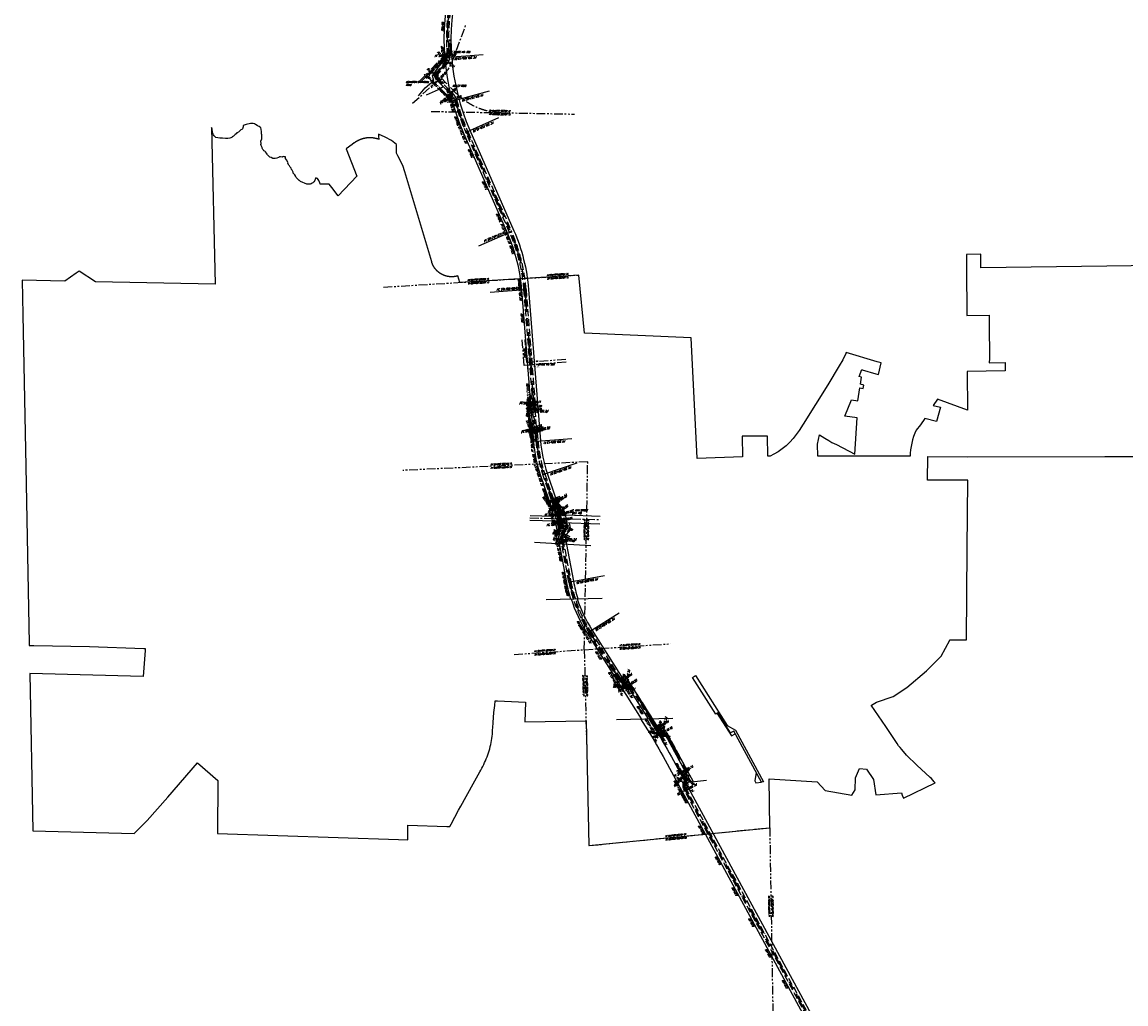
# Model space of a CAD drawing. Extents: x 161904 to 218308, y 394427 to 489441.
# Tile 2 of 19: x 161904 to 177612, y 422468 to 436439. Entities that reach past the tile are written whole.
import ezdxf
from ezdxf.enums import TextEntityAlignment as Align

# ---------------------------------------------------------------- set-up
doc = ezdxf.new("R2010")
doc.units = 0
doc.header["$LTSCALE"] = 200
doc.header["$MEASUREMENT"] = 0
for name, pattern in [('A-PHANTOM2', [1.25, 0.625, -0.125, 0.125, -0.125, 0.125, -0.125]), ('DR_X_EDGE OF WATER', [1.25, 0.625, -0.125, 0.125, -0.125, 0.125, -0.125]), ('GE_X_CENTERLINE 2', [1, 0.625, -0.125, 0.125, -0.125]), ('GE_X_CENTERLINE 4', [3.5, 2, -0.5, 0.5, -0.5]), ('RW_P_Const. Limits 1', [0.7, 0.5, -0.1, 0, -0.1]), ('X_Existing 4', [0.1875, 0.125, -0.0625])]:
    doc.linetypes.add(name, pattern=pattern)
doc.layers.get('0').update_dxf_attribs({"linetype": 'CONTINUOUS'})
for name, color, linetype in [('0_CJS_WORK', 40, 'CONTINUOUS'), ('BR_X_BRIDGE', 210, 'X_Existing 4'), ('DV_X_CORP', 2, 'Dv_X_Corp. Line 3'), ('DV_X_PROPERTY', 1, 'CONTINUOUS'), ('DV_X_SECTION_LINE', 2, 'A-PHANTOM2'), ('GE_P_TEXT_20', 7, 'CONTINUOUS'), ('GE_X_CL_100_SCALE', 2, 'GE_X_CENTERLINE 4'), ('GE_X_CL_ROAD', 2, 'GE_X_CENTERLINE 2'), ('GE_X_TEXT', 2, 'CONTINUOUS'), ('HY_X_WATER_EDGE', 124, 'DR_X_EDGE OF WATER'), ('PNTDESC', 3, 'CONTINUOUS'), ('PNTELEV', 5, 'CONTINUOUS'), ('PNTNO', 7, 'CONTINUOUS'), ('PNTS_Abutment', 1, 'CONTINUOUS'), ('PV_P_BIKEWAY', 200, 'CONTINUOUS'), ('RW_P_CLIMITS', 110, 'RW_P_Const. Limits 1'), ('RW_X_ESMT', 220, 'CONTINUOUS'), ('RW_X_RW', 220, 'RW_X_Ex RW')]:
    doc.layers.add(name, color=color, linetype=linetype)
doc.styles.add('LINETYPE', font='romans.shx', dxfattribs={"width": 0.9})
doc.styles.add('PTXT', font='TXT')
doc.styles.add('romans', font='romans.shx', dxfattribs={"width": 0.75, "oblique": 22.5})
doc.linetypes.add('Dv_X_Corp. Line 3', pattern='A,0.175,-0.01,["/",LINETYPE,S=0.1,R=0,X=-0.01,Y=0.034],-0.01,0.175,-0.01,["/",LINETYPE,S=0.05,R=0,X=-0.005,Y=0.017],-0.01', length=0.39)
doc.linetypes.add('RW_X_Ex RW', pattern='A,1,-0.25,1,-0.25,1,-0.25,1,-0.25,["Ex. R/W",LINETYPE,S=0.1,R=0,X=-0.195,Y=-0.05],-0.5', length=5.5)

# ---------------------------------------------------------------- blocks, each defined once
blk = doc.blocks.new('SPT4')
at = {"color": 0, "linetype": 'Continuous'}
blk.add_circle((0, 0), 0.5, dxfattribs=at)
blk = doc.blocks.new('SRVPNO1')
at = {"layer": 'PNTDESC', "style": 'PTXT'}
blk.add_attdef('DESC2', text='', height=1, dxfattribs=at).set_placement((0, -1.75), align=Align.CENTER)
at = {"layer": 'PNTELEV', "style": 'PTXT'}
blk.add_attdef('ELEV2', (1.5, -0.5), '', height=1, dxfattribs=at)
at = {"layer": 'PNTNO', "style": 'PTXT'}
blk.add_attdef('PT#', text='', height=1, dxfattribs=at).set_placement((0, 0.75), align=Align.CENTER)

msp = doc.modelspace()

# ---------------------------------------------------------------- linework, layer by layer
at = {"layer": '0_CJS_WORK'}
msp.add_line((172344, 425616, 1171), (172424, 425624, 1171), dxfattribs=at)
at = {"layer": '0_CJS_WORK', "elevation": 1171}
for points in [[(172031, 426349), (171985, 426325), (171804, 426609), (171774, 426589), (171442, 427113), (171485, 427140), (171936, 426428), (172057, 426364), (172456, 425628), (172424, 425624)], [(172031, 426349), (171985, 426325), (171804, 426609), (171795, 426603), (171997, 426285), (172050, 426313)], [(172329, 425644), (172344, 425616), (172424, 425624), (172349, 425762)]]:
    msp.add_lwpolyline(points, close=True, dxfattribs=at)
at = {"layer": 'BR_X_BRIDGE'}
for p, q in [((169146, 431622), (169136, 431621)), ((169136, 431621), (169142, 431538)), ((169142, 431538), (169152, 431538)), ((169152, 431538), (169146, 431622))]:
    msp.add_line(p, q, dxfattribs=at)
msp.add_lwpolyline([(167959, 435947), (167973, 435948), (167969, 436022), (167955, 436021), (167959, 435947)], dxfattribs=at)
at = {"layer": 'DV_X_CORP', "elevation": 1171, "flags": 128}
msp.add_lwpolyline([(167259, 424807), (167392, 424804), (167392, 425011), (167950, 424995), (167990, 424993), (168008, 425026), (168116, 425223), (168147, 425280), (168323, 425599), (168416, 425769), (168431, 425794), (168446, 425821), (168460, 425847), (168475, 425877), (168486, 425902), (168499, 425929), (168510, 425957), (168521, 425985), (168532, 426013), (168541, 426042), (168550, 426071), (168558, 426100), (168566, 426129), (168573, 426158), (168579, 426188), (168584, 426218), (168589, 426247), (168593, 426277), (168596, 426307), (168599, 426337), (168600, 426367), (168601, 426397), (168607, 426474), (168618, 426614), (168629, 426714), (168636, 426781), (168636, 426781), (168668, 426779), (169068, 426760), (169059, 426482), (169929, 426497), (169969, 424721), (172543, 424975), (172537, 425671), (173220, 425628), (173332, 425507), (173712, 425438), (173760, 425514), (173762, 425684), (173823, 425820), (173918, 425810), (174020, 425663), (174053, 425443), (174417, 425471), (174428, 425439), (174446, 425395), (174898, 425614), (174884, 425630), (174864, 425653), (174843, 425675), (174827, 425691), (174637, 425868), (174489, 426009), (174421, 426087), (174399, 426115), (174378, 426143), (174357, 426172), (174194, 426415), (173987, 426719), (173991, 426721), (174013, 426734), (174062, 426763), (174302, 426844), (174492, 426972), (174772, 427210), (174985, 427417), (175107, 427646), (175108, 427649), (175343, 427649), (175353, 428942), (175360, 429923), (174789, 429923), (174792, 430257), (175358, 430253), (177313, 430257), (178031, 430258), (181082, 430242), (181254, 430796), (180987, 430799), (181018, 431068), (181333, 431064), (181386, 431268), (181453, 431476), (181555, 431762), (181634, 431966), (181687, 432086), (181710, 432138), (181791, 432307), (181921, 432560), (180683, 432584), (180684, 432906), (180597, 432905), (180597, 432965), (180597, 433232), (180583, 433960), (180587, 434190), (180590, 434250), (180593, 434649), (180593, 434709), (180599, 435108), (180607, 435168), (180607, 435598), (179087, 435618), (179081, 435041), (178596, 435054), (178597, 435624), (178246, 435628), (178245, 435000), (178039, 435015), (178035, 432977), (177339, 432968), (175547, 432944), (175546, 433137), (175343, 433134), (175345, 432941), (175349, 432266), (175664, 432270), (175665, 432143), (175669, 431650), (175668, 431590), (175894, 431593), (175895, 431475), (175355, 431468), (175359, 430917), (174929, 431073), (174871, 430983), (174972, 430962), (174917, 430758), (174750, 430798), (174687, 430710), (174627, 430634), (174608, 430589), (174591, 430543), (174576, 430496), (174564, 430448), (174554, 430400), (174547, 430351), (174542, 430303), (174541, 430262), (173226, 430264), (173225, 430431), (173253, 430564), (173253, 430564), (173327, 430517), (173383, 430486), (173429, 430457), (173492, 430428), (173753, 430290), (173786, 430806), (173613, 430834), (173708, 431065), (173799, 431050), (173826, 431236), (173874, 431224), (173881, 431273), (173833, 431286), (173847, 431385), (173815, 431394), (173853, 431494), (173857, 431492), (174055, 431435), (174092, 431424), (174129, 431590), (174074, 431606), (173630, 431738), (173625, 431725), (173582, 431634), (173533, 431548), (173369, 431277), (173018, 430717), (172961, 430627), (172921, 430569), (172876, 430512), (172828, 430460), (172775, 430411), (172720, 430366), (172661, 430325), (172600, 430289), (172549, 430263), (172515, 430263), (172513, 430546), (172153, 430545), (172157, 430253), (171512, 430231), (171512, 430235), (171424, 431945), (169908, 432015), (169828, 432840), (168132, 432735), (168106, 432828), (168094, 432825), (168091, 432824), (168089, 432824), (168087, 432823), (168086, 432823), (168084, 432822), (168082, 432822), (168080, 432821), (168077, 432821), (168072, 432820), (168070, 432819), (168068, 432819), (168066, 432819), (168064, 432818), (168062, 432818), (168060, 432818), (168058, 432817), (168056, 432817), (168054, 432817), (168052, 432817), (168050, 432816), (168048, 432816), (168046, 432816), (168044, 432816), (168042, 432816), (168040, 432815), (168038, 432815), (168036, 432815), (168034, 432815), (168032, 432815), (168030, 432815), (168028, 432815), (168026, 432815), (168024, 432815), (168022, 432815), (168020, 432815), (168018, 432815), (168016, 432815), (168014, 432815), (168012, 432815), (168010, 432815), (168008, 432815), (168006, 432815), (168004, 432815), (168002, 432815), (168000, 432815), (167998, 432815), (167996, 432815), (167994, 432815), (167992, 432816), (167990, 432816), (167988, 432816), (167986, 432816), (167984, 432816), (167982, 432817), (167980, 432817), (167978, 432817), (167976, 432817), (167974, 432818), (167972, 432818), (167970, 432818), (167968, 432818), (167966, 432819), (167964, 432819), (167962, 432820), (167960, 432820), (167959, 432820), (167957, 432821), (167955, 432821), (167953, 432822), (167951, 432822), (167949, 432822), (167947, 432823), (167945, 432823), (167943, 432824), (167941, 432824), (167939, 432825), (167937, 432825), (167935, 432826), (167933, 432827), (167931, 432827), (167929, 432828), (167928, 432828), (167926, 432829), (167924, 432830), (167922, 432830), (167920, 432831), (167918, 432831), (167916, 432832), (167914, 432833), (167912, 432834), (167911, 432834), (167909, 432835), (167907, 432836), (167905, 432836), (167903, 432837), (167901, 432838), (167899, 432839), (167898, 432840), (167896, 432840), (167894, 432841), (167892, 432842), (167890, 432843), (167889, 432844), (167887, 432845), (167885, 432846), (167883, 432846), (167881, 432847), (167880, 432848), (167878, 432849), (167876, 432850), (167874, 432851), (167873, 432852), (167871, 432853), (167869, 432854), (167867, 432855), (167866, 432856), (167864, 432857), (167862, 432858), (167860, 432859), (167859, 432860), (167857, 432861), (167855, 432862), (167854, 432863), (167852, 432865), (167850, 432866), (167849, 432867), (167847, 432868), (167846, 432869), (167844, 432870), (167842, 432871), (167841, 432873), (167839, 432874), (167837, 432875), (167836, 432876), (167834, 432878), (167833, 432879), (167831, 432880), (167830, 432881), (167828, 432883), (167827, 432884), (167825, 432885), (167823, 432886), (167822, 432888), (167820, 432889), (167819, 432890), (167817, 432892), (167816, 432893), (167815, 432894), (167813, 432896), (167812, 432897), (167810, 432899), (167809, 432900), (167807, 432901), (167806, 432903), (167805, 432904), (167803, 432906), (167802, 432907), (167800, 432909), (167799, 432910), (167798, 432912), (167796, 432913), (167795, 432915), (167794, 432916), (167792, 432918), (167791, 432919), (167790, 432921), (167789, 432922), (167787, 432924), (167786, 432925), (167785, 432927), (167784, 432928), (167782, 432930), (167781, 432932), (167780, 432933), (167779, 432935), (167778, 432936), (167776, 432938), (167775, 432940), (167774, 432941), (167773, 432943), (167772, 432945), (167771, 432946), (167770, 432948), (167769, 432950), (167767, 432951), (167766, 432953), (167765, 432955), (167764, 432956), (167763, 432958), (167762, 432960), (167761, 432961), (167760, 432963), (167759, 432965), (167758, 432967), (167757, 432968), (167756, 432970), (167755, 432972), (167754, 432974), (167754, 432976), (167753, 432977), (167752, 432979), (167751, 432981), (167750, 432983), (167749, 432984), (167748, 432986), (167747, 432988), (167747, 432990), (167746, 432992), (167745, 432994), (167744, 432995), (167743, 432997), (167743, 432999), (167742, 433001), (167741, 433003), (167741, 433005), (167740, 433007), (167739, 433008), (167738, 433010), (167738, 433012), (167737, 433014), (167736, 433016), (167736, 433018), (167735, 433020), (167735, 433022), (167734, 433024), (167733, 433026), (167350, 434309), (167323, 434399), (167251, 434538), (167231, 434576), (167232, 434660), (167233, 434699), (167159, 434754), (167072, 434803), (166975, 434845), (166977, 434816), (166980, 434770), (166979, 434771), (166978, 434771), (166977, 434771), (166976, 434772), (166975, 434772), (166974, 434772), (166973, 434773), (166972, 434773), (166971, 434773), (166970, 434774), (166970, 434774), (166969, 434774), (166968, 434775), (166967, 434775), (166966, 434775), (166965, 434775), (166964, 434776), (166963, 434776), (166962, 434776), (166961, 434777), (166960, 434777), (166959, 434777), (166958, 434777), (166957, 434778), (166956, 434778), (166955, 434778), (166954, 434779), (166953, 434779), (166952, 434779), (166951, 434779), (166950, 434780), (166949, 434780), (166948, 434780), (166947, 434780), (166947, 434781), (166946, 434781), (166945, 434781), (166944, 434781), (166943, 434782), (166942, 434782), (166941, 434782), (166940, 434782), (166939, 434783), (166938, 434783), (166937, 434783), (166936, 434783), (166935, 434783), (166934, 434784), (166933, 434784), (166932, 434784), (166931, 434784), (166930, 434785), (166929, 434785), (166928, 434785), (166927, 434785), (166926, 434785), (166925, 434786), (166924, 434786), (166923, 434786), (166922, 434786), (166921, 434786), (166920, 434786), (166919, 434787), (166918, 434787), (166917, 434787), (166916, 434787), (166915, 434787), (166914, 434787), (166913, 434788), (166912, 434788), (166911, 434788), (166910, 434788), (166909, 434788), (166908, 434788), (166907, 434789), (166906, 434789), (166905, 434789), (166904, 434789), (166903, 434789), (166902, 434789), (166901, 434789), (166900, 434789), (166899, 434790), (166898, 434790), (166897, 434790), (166896, 434790), (166895, 434790), (166894, 434790), (166893, 434790), (166892, 434790), (166891, 434790), (166890, 434791), (166889, 434791), (166888, 434791), (166887, 434791), (166886, 434791), (166885, 434791), (166884, 434791), (166883, 434791), (166882, 434791), (166881, 434791), (166880, 434791), (166879, 434792), (166878, 434792), (166877, 434792), (166876, 434792), (166875, 434792), (166874, 434792), (166873, 434792), (166872, 434792), (166871, 434792), (166870, 434792), (166869, 434792), (166868, 434792), (166867, 434792), (166866, 434792), (166865, 434792), (166864, 434792), (166863, 434792), (166862, 434792), (166861, 434792), (166860, 434792), (166859, 434792), (166858, 434792), (166857, 434792), (166856, 434792), (166855, 434792), (166854, 434792), (166853, 434792), (166852, 434792), (166851, 434792), (166850, 434792), (166849, 434792), (166848, 434792), (166847, 434792), (166846, 434792), (166845, 434792), (166844, 434792), (166843, 434792), (166842, 434792), (166841, 434792), (166840, 434792), (166839, 434792), (166838, 434792), (166837, 434792), (166836, 434792), (166835, 434792), (166834, 434792), (166833, 434792), (166832, 434792), (166831, 434792), (166830, 434792), (166829, 434792), (166828, 434792), (166828, 434792), (166827, 434791), (166826, 434791), (166825, 434791), (166824, 434791), (166823, 434791), (166822, 434791), (166821, 434791), (166820, 434791), (166819, 434791), (166818, 434791), (166817, 434791), (166816, 434791), (166815, 434790), (166814, 434790), (166813, 434790), (166812, 434791), (166811, 434790), (166810, 434790), (166809, 434790), (166808, 434790), (166807, 434790), (166806, 434789), (166805, 434789), (166804, 434789), (166803, 434789), (166802, 434789), (166801, 434789), (166800, 434789), (166799, 434788), (166798, 434788), (166797, 434788), (166796, 434788), (166795, 434788), (166794, 434788), (166793, 434788), (166792, 434787), (166791, 434787), (166790, 434787), (166789, 434787), (166788, 434787), (166787, 434787), (166786, 434786), (166785, 434786), (166784, 434786), (166783, 434786), (166782, 434786), (166781, 434785), (166780, 434785), (166779, 434785), (166778, 434785), (166777, 434785), (166776, 434784), (166775, 434784), (166774, 434784), (166773, 434784), (166772, 434784), (166771, 434783), (166770, 434783), (166769, 434783), (166768, 434783), (166767, 434782), (166766, 434782), (166765, 434782), (166764, 434782), (166763, 434782), (166762, 434781), (166761, 434781), (166760, 434781), (166759, 434781), (166759, 434780), (166758, 434780), (166757, 434780), (166756, 434780), (166755, 434779), (166754, 434779), (166753, 434779), (166752, 434778), (166751, 434778), (166750, 434778), (166749, 434778), (166748, 434777), (166747, 434777), (166746, 434777), (166745, 434777), (166744, 434776), (166743, 434776), (166742, 434776), (166741, 434775), (166740, 434775), (166739, 434775), (166738, 434774), (166737, 434774), (166736, 434774), (166735, 434773), (166735, 434773), (166734, 434773), (166733, 434773), (166732, 434772), (166731, 434772), (166730, 434772), (166729, 434771), (166728, 434771), (166727, 434771), (166726, 434770), (166725, 434770), (166724, 434770), (166723, 434769), (166722, 434769), (166721, 434768), (166720, 434768), (166719, 434768), (166719, 434767), (166718, 434767), (166717, 434767), (166716, 434766), (166715, 434766), (166714, 434766), (166713, 434765), (166712, 434765), (166711, 434764), (166710, 434764), (166709, 434764), (166708, 434763), (166707, 434763), (166706, 434763), (166706, 434762), (166705, 434762), (166704, 434761), (166703, 434761), (166702, 434761), (166701, 434760), (166700, 434760), (166699, 434759), (166698, 434759), (166697, 434759), (166696, 434758), (166696, 434758), (166695, 434757), (166694, 434757), (166693, 434756), (166692, 434756), (166691, 434756), (166690, 434755), (166689, 434755), (166688, 434754), (166687, 434754), (166687, 434753), (166686, 434753), (166685, 434752), (166684, 434752), (166683, 434752), (166682, 434751), (166681, 434751), (166680, 434750), (166679, 434750), (166679, 434749), (166678, 434749), (166677, 434748), (166676, 434748), (166675, 434747), (166674, 434747), (166673, 434746), (166672, 434746), (166671, 434745), (166671, 434745), (166670, 434744), (166669, 434744), (166668, 434743), (166667, 434743), (166666, 434743), (166665, 434742), (166665, 434742), (166664, 434741), (166663, 434740), (166662, 434740), (166661, 434739), (166660, 434739), (166659, 434738), (166658, 434738), (166658, 434737), (166657, 434737), (166656, 434736), (166655, 434736), (166654, 434735), (166653, 434735), (166653, 434734), (166652, 434734), (166651, 434733), (166650, 434733), (166649, 434732), (166648, 434732), (166647, 434731), (166647, 434730), (166646, 434730), (166645, 434729), (166644, 434729), (166643, 434728), (166643, 434728), (166642, 434727), (166641, 434727), (166640, 434726), (166639, 434725), (166638, 434725), (166638, 434724), (166637, 434724), (166636, 434723), (166635, 434723), (166634, 434722), (166633, 434721), (166633, 434721), (166631, 434720), (166601, 434697), (166516, 434635), (166667, 434249), (166402, 433969), (166313, 434087), (166276, 434135), (166265, 434135), (166177, 434135), (166146, 434135), (166141, 434153), (166127, 434183), (166110, 434213), (166085, 434222), (166058, 434167), (166053, 434160), (166047, 434155), (166040, 434150), (166031, 434146), (166027, 434146), (166026, 434145), (166016, 434137), (166011, 434137), (166011, 434137), (166003, 434131), (165988, 434131), (165981, 434133), (165969, 434133), (165956, 434134), (165868, 434169), (165855, 434182), (165853, 434190), (165847, 434184), (165833, 434201), (165828, 434202), (165813, 434217), (165803, 434229), (165798, 434237), (165797, 434244), (165783, 434267), (165769, 434279), (165763, 434291), (165761, 434304), (165748, 434332), (165740, 434341), (165731, 434360), (165719, 434374), (165708, 434393), (165700, 434403), (165695, 434414), (165685, 434424), (165689, 434438), (165667, 434481), (165654, 434497), (165654, 434515), (165650, 434522), (165632, 434521), (165624, 434525), (165611, 434524), (165603, 434516), (165583, 434522), (165569, 434520), (165560, 434515), (165555, 434510), (165531, 434501), (165507, 434497), (165474, 434500), (165450, 434510), (165431, 434519), (165412, 434535), (165398, 434551), (165391, 434560), (165383, 434575), (165368, 434591), (165363, 434598), (165358, 434603), (165346, 434609), (165338, 434617), (165330, 434628), (165321, 434644), (165320, 434655), (165309, 434673), (165306, 434681), (165305, 434684), (165302, 434695), (165305, 434712), (165304, 434723), (165300, 434731), (165301, 434746), (165315, 434779), (165314, 434802), (165315, 434834), (165313, 434850), (165313, 434878), (165308, 434914), (165299, 434935), (165276, 434953), (165256, 434963), (165234, 434978), (165223, 434984), (165209, 434991), (165191, 434995), (165175, 434998), (165156, 434998), (165091, 434984), (165051, 434970), (165049, 434967), (165050, 434949), (165040, 434920), (165031, 434909), (165017, 434905), (165007, 434897), (164982, 434872), (164961, 434863), (164950, 434850), (164935, 434839), (164912, 434817), (164892, 434806), (164887, 434797), (164859, 434789), (164830, 434783), (164799, 434783), (164755, 434787), (164716, 434788), (164662, 434799), (164646, 434809), (164635, 434819), (164627, 434836), (164622, 434843), (164614, 434866), (164609, 434920), (164600, 434941), (164650, 432710), (162947, 432744), (162717, 432896), (162673, 432866), (162511, 432753), (161904, 432766), (161913, 432275), (161955, 430117), (161955, 430116), (162004, 427599), (162004, 427569), (162070, 427567), (162864, 427553), (163637, 427528), (163655, 427528), (163653, 427499), (163627, 427127), (162012, 427168), (162056, 424929), (163499, 424895), (163685, 425078), (163980, 425411), (164400, 425897), (164691, 425646), (164684, 424892), (167259, 424807)], dxfattribs=at)
at = {"layer": 'DV_X_PROPERTY'}
for points in [[(169198, 429039), (169996, 428993)], [(169361, 428225), (170161, 428242)], [(170363, 426515), (171163, 426536)]]:
    msp.add_lwpolyline(points, dxfattribs=at)
at = {"layer": 'DV_X_PROPERTY', "elevation": 1171}
for points in [[(171031, 426349), (170985, 426325), (170804, 426609), (170772, 426588)], [(171424, 425624), (171031, 426349)], [(171642, 425648), (171344, 425616)]]:
    msp.add_lwpolyline(points, dxfattribs=at)
at = {"layer": 'DV_X_SECTION_LINE'}
for p, q in [((167724, 435168), (169765, 435130)), ((167047, 432668), (169044, 432791)), ((169044, 432791), (169828, 432840)), ((169285, 430151), (167324, 430060)), ((169953, 430182), (169285, 430151)), ((169904, 427509), (169953, 430182)), ((170132, 427525), (171130, 427593)), ((168907, 427441), (169904, 427509)), ((169904, 427509), (170132, 427525)), ((169904, 427509), (169937, 426158)), ((171681, 424890, 1171), (172543, 424975, 1171)), ((172543, 424975, 1171), (172628, 419975, 1171)), ((169975, 424722, 1171), (171681, 424890, 1171))]:
    msp.add_line(p, q, dxfattribs=at)
at = {"layer": 'GE_P_TEXT_20'}
for p, q in [((169491, 429523), (169527, 429532)), ((169506, 429571), (169530, 429544)), ((169512, 429441), (169415, 429417)), ((169545, 429291), (169447, 429272)), ((169560, 429209), (169597, 429216)), ((169587, 429173), (169604, 429207))]:
    msp.add_line(p, q, dxfattribs=at)
for points in [[(169476, 429544), (169490, 429542)], [(169497, 429441), (169511, 429444)], [(169520, 429344), (169534, 429347)], [(169539, 429246), (169553, 429249)]]:
    msp.add_lwpolyline(points, dxfattribs=at)
at = {"layer": 'GE_X_CL_100_SCALE', "flags": 128}
for points in [[(212166, 396111, 0.202852), (212713, 397352), (212713, 397352), (212713, 397352), (212713, 397352, 0.108764), (212549, 398152), (212549, 398152, 0.04547), (212421, 398382), (212421, 398382, 0.123492), (211780, 398950), (210023, 399862), (208345, 400727, 0.110524), (205706, 401416), (202414, 401533), (201503, 401565, -0.095566), (199220, 402090, -0.015383), (199109, 402143), (198881, 402261, -0.005658), (198757, 402327), (195553, 404082, 0.031494), (195496, 404109, -0.031411), (195418, 404145), (194898, 404430, -0.064889), (193463, 405477), (191483, 407359, -0.036524), (190920, 407977), (190785, 408149, 0.203646), (189477, 408871), (189405, 408878, -0.085862), (188721, 409070), (188036, 409397, 0.110077), (187497, 409521), (187495, 409521, 0.020424), (186931, 409501), (186931, 409501), (185318, 409380, -0.284033), (182689, 410742), (181107, 413386), (180012, 415218, 0.102147), (178668, 416681), (176758, 418057, -0.048711), (176340, 418425), (173844, 421095, -0.063768), (173419, 421685), (171330, 425537, -0.308633), (171339, 425632), (171350, 425645, 0.308709), (171363, 425768), (171064, 426320, 0.209681), (170994, 426374, -0.192237), (170928, 426422), (170568, 426990, 0.226969), (170488, 427040), (170486, 427040, -0.227282), (170406, 427091), (170406, 427091), (169978, 427768, -0.09406), (169701, 428472), (169586, 429073, -0.162829), (169599, 429167), (169629, 429229, 0.173462), (169641, 429330), (169620, 429421, 0.11918), (169600, 429461), (169477, 429605, -0.093546), (169448, 429656), (169448, 429656), (169328, 430006, -0.063178), (169231, 430475), (169221, 430600, 0.06482), (169213, 430638, -0.06482), (169205, 430675), (169186, 430921, -0.06482), (169188, 430960), (169188, 430960, 0.06482), (169190, 430998), (169061, 432631, 0.083668), (168856, 433451), (168231, 434879, -0.036508), (168073, 435329), (168073, 435329, 0.127445), (168029, 435405), (167803, 435636), (167803, 435636, -0.393695), (167802, 435705), (167802, 435705), (167941, 435861, 0.203664), (167967, 435939), (167967, 435939, -0.082651), (168062, 437009), (168528, 438812, -0.091606), (169229, 440317), (169229, 440317, 0.104607), (169278, 440431), (169298, 440530, 0.143769), (169288, 440649), (169239, 440776, -0.46004), (169311, 440910), (169549, 440962, 0.212662), (169811, 441154), (169811, 441154, 0.052964), (170028, 441652), (170028, 441652), (170255, 442373, -0.037877), (170512, 443015), (171840, 445718, 0.082591), (171854, 445765), (171859, 445804, -0.229485), (171878, 445833), (171923, 445860, 0.230976), (171942, 445890), (171945, 445912, -0.084017), (171959, 445960), (172014, 446072, 0.115819), (172405, 447771), (172399, 449065, -0.092061), (172409, 449119, 0.092061), (172419, 449173), (172416, 449707, 0.092061), (172406, 449761, -0.092061), (172396, 449815), (172395, 449921, -0.12717), (172719, 451198), (173072, 451842, 0.101362), (173478, 453156), (173526, 453652, -0.122238), (174263, 455731), (174835, 456597, -0.024427), (175098, 456955), (175385, 457309, 0.080263), (175715, 457884), (175819, 458159, -0.162217), (176675, 459212), (180210, 461459, -0.181266), (182026, 461842), (184003, 461541)], [(167826, 435658, -0.393632), (167825, 435684, -0.393632)]]:
    msp.add_lwpolyline(points, format="xyb", dxfattribs=at)
msp.add_lwpolyline([(167778, 435725), (167778, 435725)], dxfattribs=at)
at = {"layer": 'GE_X_CL_100_SCALE', "color": 32, "flags": 128}
msp.add_lwpolyline([(169599, 429167), (169587, 429173, -0.235501), (169560, 429209), (169545, 429291, 0.014559), (169512, 429441), (169491, 429523, -0.280092), (169506, 429571)], format="xyb", dxfattribs=at)
at = {"layer": 'GE_X_CL_ROAD', "flags": 128}
msp.add_lwpolyline([(167460, 435284), (167832, 435619), (167968, 435765), (168013, 435843), (168031, 435886), (168224, 436413)], dxfattribs=at)
at = {"layer": 'GE_X_CL_ROAD'}
msp.add_lwpolyline([(167861, 435650), (168073, 435434, 0.196301), (168737, 435150)], format="xyb", dxfattribs=at)
msp.add_lwpolyline([(169131, 429384), (170131, 429359)], dxfattribs=at)
at = {"layer": 'GE_X_TEXT'}
for p, q in [((167941, 435861), (167882, 435913)), ((167967, 435939), (167889, 435933)), ((167967, 435939), (168466, 435977)), ((167802, 435705), (167830, 435680)), ((167803, 435636), (167830, 435663)), ((168073, 435329), (168555, 435461)), ((168029, 435405), (167935, 435314)), ((168073, 435329), (167946, 435294)), ((168231, 434879), (168690, 435080)), ((168856, 433451), (168398, 433251)), ((169061, 432631), (168563, 432592)), ((169190, 430998), (169077, 430990)), ((169188, 430960), (169077, 430980)), ((169186, 430921), (169298, 430930)), ((169188, 430960), (169298, 430940)), ((169213, 430638), (169107, 430600)), ((169221, 430600), (169109, 430591)), ((169205, 430675), (169317, 430684)), ((169213, 430638), (169319, 430675)), ((169231, 430475), (169729, 430514)), ((169328, 430006), (169801, 430168)), ((169448, 429656), (169560, 429694)), ((169477, 429605), (169567, 429681)), ((169641, 429330), (169531, 429304)), ((169600, 429461), (169545, 429415)), ((169620, 429421), (169550, 429405)), ((169629, 429229), (169529, 429279)), ((169599, 429167), (169700, 429118)), ((169586, 429073), (169697, 429094)), ((169701, 428472), (170192, 428566)), ((169978, 427768), (170401, 428034)), ((170406, 427091), (170475, 427135)), ((170486, 427040), (170496, 427122)), ((170488, 427040), (170478, 426958)), ((170568, 426990), (170499, 426946)), ((170928, 426422), (170997, 426466)), ((170994, 426374), (170974, 426294)), ((170994, 426374), (171014, 426454)), ((171064, 426320), (170991, 426281)), ((171350, 425645), (171287, 425698)), ((171363, 425768), (171290, 425729)), ((171330, 425537), (171386, 425567)), ((171339, 425632), (171388, 425591))]:
    msp.add_line(p, q, dxfattribs=at)
for points in [[(167944, 436265), (167972, 436264)], [(167948, 436365), (167976, 436364)], [(167943, 436165), (167971, 436165)], [(167946, 436064), (167974, 436065)], [(167951, 435964), (167979, 435966)], [(167953, 435938), (167981, 435940)], [(167953, 435938), (167981, 435940)], [(167871, 435803), (167892, 435785)], [(167930, 435870), (167951, 435852)], [(167936, 435877), (167959, 435861)], [(167791, 435714), (167812, 435695)], [(167793, 435627), (167813, 435646)], [(167797, 435623), (167817, 435643)], [(167804, 435729), (167825, 435710)], [(167867, 435551), (167887, 435571)], [(167937, 435480), (167957, 435499)], [(168006, 435408), (168026, 435428)], [(168019, 435395), (168039, 435415)], [(168057, 435331), (168084, 435340)], [(168059, 435325), (168086, 435333)], [(168059, 435325), (168086, 435333)], [(168085, 435235), (168112, 435244)], [(168116, 435140), (168142, 435149)], [(168149, 435045), (168176, 435055)], [(168186, 434952), (168212, 434962)], [(168219, 434874), (168244, 434885)], [(168225, 434859), (168251, 434870)], [(168265, 434768), (168291, 434779)], [(168305, 434676), (168331, 434687)], [(168345, 434584), (168371, 434596)], [(168385, 434493), (168411, 434504)], [(168425, 434401), (168451, 434412)], [(168465, 434309), (168491, 434321)], [(168505, 434218), (168531, 434229)], [(168546, 434126), (168571, 434137)], [(168586, 434035), (168611, 434046)], [(168626, 433943), (168651, 433954)], [(168666, 433851), (168691, 433863)], [(168706, 433760), (168731, 433771)], [(168746, 433668), (168772, 433679)], [(168786, 433576), (168812, 433588)], [(168826, 433485), (168852, 433496)], [(168843, 433446), (168869, 433457)], [(168865, 433393), (168891, 433404)], [(168901, 433301), (168928, 433310)], [(168934, 433207), (168960, 433215)], [(168962, 433111), (168989, 433119)], [(168987, 433015), (169014, 433021)], [(169008, 432918), (169036, 432923)], [(169025, 432820), (169053, 432824)], [(169039, 432721), (169066, 432724)], [(169047, 432630), (169075, 432632)], [(169048, 432622), (169076, 432624)], [(169056, 432523), (169084, 432525)], [(169064, 432423), (169092, 432425)], [(169071, 432323), (169099, 432325)], [(169079, 432223), (169107, 432226)], [(169087, 432124), (169115, 432126)], [(169095, 432024), (169123, 432026)], [(169103, 431924), (169131, 431927)], [(169111, 431825), (169139, 431827)], [(169118, 431725), (169146, 431727)], [(169126, 431625), (169154, 431627)], [(169134, 431526), (169162, 431528)], [(169142, 431426), (169170, 431428)], [(169150, 431326), (169178, 431328)], [(169158, 431227), (169186, 431229)], [(169165, 431127), (169193, 431129)], [(169171, 430928), (169199, 430929)], [(169172, 430920), (169200, 430922)], [(169173, 431027), (169201, 431029)], [(169174, 430962), (169201, 430957)], [(169174, 430962), (169201, 430957)], [(169176, 430997), (169204, 431000)], [(169179, 430828), (169207, 430830)], [(169187, 430728), (169215, 430730)], [(169191, 430674), (169219, 430677)], [(169200, 430633), (169226, 430642)], [(169200, 430633), (169226, 430642)], [(169202, 430627), (169229, 430635)], [(169207, 430599), (169235, 430601)], [(169212, 430530), (169240, 430533)], [(169217, 430474), (169245, 430476)], [(169221, 430430), (169249, 430433)], [(169233, 430331), (169261, 430335)], [(169252, 430231), (169279, 430237)], [(169275, 430133), (169302, 430141)], [(169303, 430037), (169330, 430045)], [(169315, 430001), (169341, 430010)], [(169335, 429942), (169362, 429951)], [(169368, 429847), (169394, 429856)], [(169400, 429753), (169427, 429762)], [(169433, 429658), (169459, 429667)], [(169435, 429651), (169462, 429660)], [(169466, 429596), (169488, 429614)], [(169488, 429570), (169510, 429588)], [(169553, 429494), (169575, 429512)], [(169589, 429452), (169610, 429470)], [(169606, 429418), (169633, 429424)], [(169606, 429418), (169633, 429424)], [(169627, 429326), (169655, 429333)], [(169628, 429321), (169656, 429326)], [(169586, 429174), (169612, 429161)], [(169616, 429233), (169641, 429220)], [(169617, 429235), (169642, 429223)], [(169572, 429071), (169600, 429076)], [(169574, 429139), (169601, 429132)], [(169579, 429034), (169607, 429039)], [(169598, 428936), (169626, 428941)], [(169617, 428837), (169644, 428843)], [(169636, 428739), (169663, 428744)], [(169654, 428641), (169682, 428646)], [(169673, 428543), (169700, 428548)], [(169687, 428470), (169714, 428475)], [(169692, 428444), (169719, 428450)], [(169714, 428346), (169741, 428353)], [(169742, 428249), (169768, 428258)], [(169774, 428154), (169800, 428163)], [(169810, 428060), (169836, 428071)], [(169852, 427968), (169877, 427980)], [(169897, 427879), (169922, 427892)], [(169947, 427791), (169971, 427806)], [(169967, 427760), (169990, 427775)], [(170001, 427706), (170024, 427721)], [(170054, 427622), (170078, 427637)], [(170107, 427537), (170131, 427552)], [(170161, 427453), (170184, 427468)], [(170214, 427368), (170238, 427383)], [(170268, 427283), (170291, 427298)], [(170321, 427199), (170345, 427214)], [(170374, 427114), (170398, 427129)], [(170394, 427083), (170418, 427098)], [(170447, 427037), (170459, 427062)], [(170485, 427026), (170488, 427054)], [(170486, 427026), (170489, 427054)], [(170536, 427005), (170554, 427026)], [(170556, 426982), (170580, 426997)], [(170591, 426927), (170615, 426942)], [(170645, 426843), (170669, 426858)], [(170698, 426758), (170722, 426773)], [(170752, 426674), (170775, 426689)], [(170805, 426589), (170829, 426604)], [(170859, 426505), (170882, 426520)], [(170912, 426420), (170936, 426435)], [(170916, 426414), (170940, 426429)], [(170990, 426361), (170997, 426388)], [(170990, 426361), (170997, 426388)], [(170998, 426358), (171008, 426385)], [(171051, 426313), (171076, 426327)], [(171060, 426297), (171085, 426310)], [(171108, 426209), (171133, 426222)], [(171156, 426121), (171180, 426134)], [(171203, 426033), (171228, 426046)], [(171251, 425945), (171276, 425959)], [(171299, 425857), (171323, 425871)], [(171346, 425769), (171371, 425783)], [(171351, 425762), (171375, 425775)], [(171307, 425597), (171335, 425591)], [(171317, 425530), (171342, 425543)], [(171329, 425641), (171350, 425623)], [(171340, 425654), (171361, 425636)], [(171357, 425685), (171384, 425675)], [(171337, 425494), (171361, 425508)], [(171384, 425406), (171409, 425420)], [(171432, 425318), (171457, 425332)], [(171480, 425231), (171504, 425244)], [(171527, 425143), (171552, 425156)], [(171575, 425055), (171600, 425068)], [(171623, 424967), (171647, 424980)], [(171671, 424879), (171695, 424892)], [(171718, 424791), (171743, 424804)], [(171766, 424703), (171790, 424716)], [(171814, 424615), (171838, 424629)], [(171861, 424527), (171886, 424541)], [(171909, 424439), (171934, 424453)], [(171957, 424352), (171981, 424365)], [(172004, 424264), (172029, 424277)], [(172052, 424176), (172077, 424189)], [(172100, 424088), (172124, 424101)], [(172147, 424000), (172172, 424013)], [(172195, 423912), (172220, 423925)], [(172243, 423824), (172267, 423837)], [(172290, 423736), (172315, 423750)], [(172338, 423648), (172363, 423662)], [(172386, 423560), (172410, 423574)], [(172433, 423473), (172458, 423486)], [(172481, 423385), (172506, 423398)], [(172529, 423297), (172553, 423310)], [(172576, 423209), (172601, 423222)], [(172624, 423121), (172649, 423134)], [(172672, 423033), (172696, 423046)], [(172719, 422945), (172744, 422958)], [(172767, 422857), (172792, 422871)], [(172815, 422769), (172839, 422783)], [(172863, 422681), (172887, 422695)], [(172910, 422594), (172935, 422607)], [(172958, 422506), (172983, 422519)]]:
    msp.add_lwpolyline(points, dxfattribs=at)
at = {"layer": 'HY_X_WATER_EDGE'}
for p, q in [((169051, 431552), (169022, 431918)), ((169088, 431595), (169062, 431921)), ((169644, 431599), (169051, 431552)), ((169641, 431639), (169088, 431595))]:
    msp.add_line(p, q, dxfattribs=at)
for points in [[(167551, 435588), (167902, 435952), (167977, 435998), (167983, 436020), (167980, 436191)], [(167566, 435574), (167915, 435937), (167994, 435985), (168003, 436018), (168000, 436191)]]:
    msp.add_lwpolyline(points, dxfattribs=at)
at = {"layer": 'PNTS_Abutment'}
for p in [(167961, 436022), (167965, 435948), (169140, 431621), (169148, 431538)]:
    msp.add_point(p, dxfattribs=at)
at = {"layer": 'PV_P_BIKEWAY'}
msp.add_circle((169586, 429128), 0.31, dxfattribs=at)
at = {"layer": 'RW_P_CLIMITS'}
for points in [[(173406, 421678), (171317, 425529, -0.308633), (171328, 425642), (171339, 425655, 0.308709), (171350, 425761), (171050, 426313, 0.209681), (170990, 426360, -0.192237), (170915, 426414), (170556, 426982, 0.226969), (170486, 427025), (170485, 427025, -0.227282), (170393, 427083), (169966, 427759, -0.09406), (169686, 428469), (169572, 429070), (169546, 429206), (169530, 429288, 0.014559), (169497, 429437), (169477, 429519), (169434, 429651), (169314, 430001, -0.063178), (169216, 430474), (169206, 430599, 0.06482), (169199, 430633, -0.06482), (169190, 430674), (169171, 430920, -0.06482), (169173, 430962, 0.06482), (169175, 430997), (169046, 432630, 0.083668), (168842, 433445), (168218, 434873, -0.036508), (168058, 435325, 0.127445), (168018, 435395), (167999, 435418), (167900, 435520), (167793, 435626, -0.393695), (167790, 435715), (167930, 435871), (167952, 435938, -0.082651), (168047, 437012)], [(168076, 437005, 0.082651), (167982, 435940), (167982, 435911), (167978, 435886), (167967, 435870), (167952, 435851), (167813, 435695, 0.393695), (167814, 435647), (168040, 435416, -0.127445), (168087, 435333, 0.036508), (168245, 434885), (168870, 433457, -0.083668), (169076, 432633), (169205, 431000, -0.06482), (169202, 430957, 0.06482), (169201, 430922), (169220, 430677, 0.06482), (169227, 430643, -0.06482), (169236, 430601), (169246, 430476, 0.063178), (169342, 430010), (169462, 429661, 0.093546), (169489, 429615), (169611, 429471, -0.11918), (169634, 429424), (169656, 429333, -0.173462), (169643, 429223), (169612, 429161, 0.162829), (169601, 429076), (169715, 428475, 0.09406), (169991, 427776), (170418, 427099, 0.227282), (170488, 427055), (170490, 427055, -0.21256), (170577, 426995), (170934, 426427, 0.096119), (170997, 426389, -0.209681), (171077, 426327), (171376, 425775, -0.308709), (171362, 425635), (171348, 425625, 0.257039), (171343, 425544), (173432, 421692, 0.063768)]]:
    msp.add_lwpolyline(points, format="xyb", dxfattribs=at)
at = {"layer": 'RW_X_ESMT', "flags": 128}
for points in [[(169691, 429313), (169709, 429215)], [(169628, 429120), (169709, 429215)]]:
    msp.add_lwpolyline(points, dxfattribs=at)
at = {"layer": 'RW_X_ESMT', "elevation": 1171, "flags": 128}
msp.add_lwpolyline([(171456, 425628), (171057, 426364), (170936, 426428), (170485, 427140), (170441, 427113)], dxfattribs=at)
at = {"layer": 'RW_X_ESMT', "elevation": 1171}
for points in [[(170795, 426603), (170997, 426285), (171050, 426313)], [(171329, 425644), (171349, 425762)]]:
    msp.add_lwpolyline(points, dxfattribs=at)
at = {"layer": 'RW_X_RW', "flags": 128}
for points in [[(169431, 440685), (169196, 440357, 0.092337), (168479, 438824), (168013, 437021, 0.167887), (168186, 434859), (168810, 433431, -0.083668), (169011, 432627), (169181, 430471, 0.063178), (169281, 429989), (169401, 429639, -0.023399), (169468, 429409, -0.023399)], [(169562, 440697), (169277, 440299, 0.092337), (168576, 438799), (168110, 436996, 0.167887), (168277, 434899), (168902, 433471, -0.083668), (169111, 432635), (169281, 430479, 0.063178), (169375, 430022), (169496, 429672, -0.006507), (169517, 429606), (169608, 429498), (169641, 429426)], [(169488, 429342, -0.00556), (169499, 429286), (169513, 429212), (169550, 429019), (169546, 429019), (169651, 428463, 0.028593), (169709, 428232)], [(169591, 429317, -0.001177), (169593, 429304), (169607, 429230), (169750, 428482, 0.032253), (169814, 428234)], [(169718, 428232, 0.064984), (169944, 427745), (170715, 426524)], [(169804, 428234, 0.061957), (170013, 427790), (170811, 426527)], [(170705, 426524), (170803, 426369, -0.016541), (171056, 425936), (171056, 425936), (173375, 421661, 0.063768), (173808, 421060), (174493, 420328)], [(170821, 426527), (170887, 426422, -0.016541), (171144, 425983), (173463, 421709, 0.063768), (173881, 421129), (174577, 420384)]]:
    msp.add_lwpolyline(points, format="xyb", dxfattribs=at)
for points in [[(167547, 435388), (167640, 435503), (167761, 435609), (167744, 435674), (167831, 435796), (167920, 435906)], [(167999, 435416), (167899, 435518), (167895, 435516), (167827, 435475), (167656, 435400)], [(169130, 429351), (169488, 429342)], [(169132, 429417), (169468, 429409)], [(169591, 429317), (170126, 429299)], [(169641, 429426), (170130, 429410)]]:
    msp.add_lwpolyline(points, dxfattribs=at)

# ---------------------------------------------------------------- block references
at = {"layer": 'GE_P_TEXT_20', "color": 32, "xscale": 16, "yscale": 16, "zscale": 16}
for p, rotation in [((169491, 429523), 14.11058702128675), ((169506, 429571), 311.522010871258), ((169512, 429441), 194.110587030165), ((169545, 429291), 190.7742314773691), ((169560, 429209), 10.77423148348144), ((169587, 429173), 63.78117592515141)]:
    msp.add_blockref('SPT4', p, dxfattribs=dict(at, rotation=rotation))
at = {"layer": 'GE_X_TEXT', "xscale": 16, "yscale": 16, "zscale": 16}
for p, rotation in [((167967, 435939), 184.4014092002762), ((167967, 435939), 4.401409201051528), ((167941, 435861), 138.354719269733), ((167802, 435705), 318.3547192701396), ((167803, 435636), 44.31194148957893), ((168029, 435405), 224.3119414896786), ((168073, 435329), 15.26027482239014), ((168073, 435329), 195.2602748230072), ((168231, 434879), 23.62347668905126), ((168856, 433451), 203.6234766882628), ((169061, 432631), 184.4927670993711), ((169186, 430921), 4.492767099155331), ((169188, 430960), 349.6577670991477), ((169188, 430960), 169.6577670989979), ((169190, 430998), 184.4927670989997), ((169205, 430675), 4.492767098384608), ((169213, 430638), 199.3277670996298), ((169213, 430638), 19.32776710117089), ((169221, 430600), 184.4927670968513), ((169231, 430475), 4.492767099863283), ((169328, 430006), 18.95289002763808), ((169448, 429656), 18.95289002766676), ((169477, 429605), 40.32978703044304), ((169600, 429461), 220.3297870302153), ((169620, 429421), 193.1439536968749), ((169641, 429330), 193.1439536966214), ((169599, 429167), 333.7811759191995), ((169629, 429229), 153.7811759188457), ((169586, 429073), 10.77423147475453), ((169701, 428472), 10.77423147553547), ((169978, 427768), 32.26786285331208), ((170406, 427091), 32.2678628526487), ((170486, 427040), 83.48684792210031), ((170488, 427040), 263.4868479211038), ((170568, 426990), 212.3360145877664), ((170928, 426422), 32.33601458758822), ((170994, 426374), 255.8624034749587), ((170994, 426374), 75.86240347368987), ((171064, 426320), 208.4932368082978), ((171363, 425768), 208.4932368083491), ((171330, 425537), 28.47740347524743), ((171339, 425632), 319.8696256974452), ((171350, 425645), 139.8696256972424)]:
    msp.add_blockref('SPT4', p, dxfattribs=dict(at, rotation=rotation))
at = {"layer": 'PNTS_Abutment', "xscale": 24, "yscale": 24, "zscale": 24}
for p, values in [((167965, 435948), {'PT#': 'UNT7', 'ELEV2': '0.000', 'DESC2': 'Forward'}), ((167961, 436022), {'PT#': 'UNT8', 'ELEV2': '0.000', 'DESC2': 'Rear'}), ((169148, 431538), {'PT#': 'CFR10', 'ELEV2': '0.000', 'DESC2': 'Forward'}), ((169140, 431621), {'PT#': 'CFR9', 'ELEV2': '0.000', 'DESC2': 'Rear'})]:
    msp.add_blockref('SRVPNO1', p, dxfattribs=at).add_auto_attribs(values)

# ---------------------------------------------------------------- texts
at = {"layer": '0_CJS_WORK', "char_height": 24, "attachment_point": 1, "style": 'romans'}
for s, insert in [('BRIDGE NO. 599', (168045, 436026)), ('LEXINGTON SPRINGMILL\\PROAD', (167367, 435598)), ('HANLEY ROAD', (168028, 435544)), ('BRIDGE NO. 598', (169246, 431580)), ('E. MAIN STREET\\P(U.S. 42)', (169730, 429504))]:
    msp.add_mtext_dynamic_manual_height_columns(s, width=353.09, gutter_width=120, heights=[0], dxfattribs=dict(at, insert=insert))
at = {"layer": '0_CJS_WORK', "char_height": 20, "attachment_point": 5, "line_spacing_factor": 1.5, "style": 'romans'}
for s, insert, rotation in [('SW QUARTER SECTION 12\\PNW QUARTER SECTION 13', (168699, 435150), 358.9201), ('NW QUARTER SECTION 13\\PSW QUARTER SECTION 13', (168394, 432751), 3.5242), ('NW QUARTER SECTION 13\\PSW QUARTER SECTION 13', (169524, 432821), 3.5242), ('SW QUARTER SECTION 13\\PNW QUARTER SECTION 24', (168720, 430125), 2.644), ('NW QUARTER SECTION 24\\PNE QUARTER SECTION 24', (169935, 429214), 88.9531), ('NE QUARTER SECTION 24\\PSE QUARTER SECTION 24', (170553, 427553), 3.9012), ('NW QUARTER SECTION 24\\PSW QUARTER SECTION 24', (169342, 427471), 3.9012), ('SE QUARTER SECTION 24\\PSW QUARTER SECTION 24', (169917, 426999), 271.3701), ('SE QUARTER SECTION 24\\PNE QUARTER SECTION 25', (171206, 424843, 1171), 5.6216), ('NE QUARTER SECTION 25\\PNW QUARTER SECTION 30', (172562, 423852, 1171), 90.9755)]:
    msp.add_mtext_dynamic_manual_height_columns(s, width=364.86, gutter_width=60, heights=[0], dxfattribs=dict(at, insert=insert, rotation=rotation))
at = {"layer": 'GE_P_TEXT_20', "color": 32, "char_height": 28, "attachment_point": 8, "style": 'romans'}
for s, insert, rotation in [('PT STA. 14+34', (169512, 429552), 131.522), ('PT STA. 12+97', (169461, 429437), 14.1106), ('PC STA. 13+81', (169511, 429519), 194.1106), ('PC STA. 11+43', (169494, 429289), 10.7742), ('PT STA. 10+59', (169580, 429204), 190.7742), ('PC STA. 10+13', (169603, 429186), 243.7812)]:
    msp.add_mtext(s, dxfattribs=dict(at, insert=insert, rotation=rotation))
at = {"layer": 'GE_X_TEXT', "style": 'romans', "oblique": 22.5, "width": 0.75}
for s, rotation, p in [('770+00', 86.9364, (167912, 436367)), ('PC STA.764+89.53', 48.3566, (167903, 435894)), ('PT STA.765+73.87', 4.4014, (167927, 435944)), ('PC STA.764+89.53', 318.3547, (167917, 435893)), ('765+00', 54.0748, (167907, 435899)), ('PT STA.765+73.87', 94.4013, (167917, 435935)), ('PC STA.765+73.87', 94.4013, (167917, 435935)), ('PC STA.765+73.87', 184.4014, (168217, 435950)), ('PT STA.762+80.18', 48.3547, (167764, 435738)), ('PT STA.762+80.18', 138.3547, (167810, 435686)), ('PC STA.762+05.17', 134.3099, (167767, 435602)), ('PC STA.762+05.17', 224.3119, (167822, 435644)), ('760+00', 134.3119, (167911, 435455)), ('PT STA.758+81.92', 44.3119, (167977, 435365)), ('PT STA.758+81.92', 134.3119, (167993, 435370)), ('PC STA.757+93.19', 15.2603, (168007, 435319)), ('PC STA.757+93.19', 105.2603, (168024, 435316)), ('PT STA.757+93.19', 105.2603, (168024, 435316)), ('PT STA.757+93.19', 195.2603, (168316, 435387)), ('755+00', 110.3963, (168116, 435033)), ('PC STA.753+15.78', 203.6235, (168464, 434972)), ('PC STA.753+15.78', 113.6235, (168186, 434859)), ('750+00', 113.6235, (168312, 434570)), ('745+00', 113.6235, (168513, 434112)), ('740+00', 113.6235, (168713, 433654)), ('PT STA.737+57.41', 23.6235, (168624, 433359)), ('PT STA.737+57.41', 113.6235, (168810, 433431)), ('735+00', 107.8258, (168899, 433195)), ('PC STA.729+08.03', 4.4928, (168811, 432620)), ('730+00', 96.5642, (169003, 432717)), ('PC STA.729+08.03', 94.4928, (169011, 432627)), ('725+00', 94.4928, (169043, 432221)), ('720+00', 94.4928, (169083, 431722)), ('715+00', 94.4928, (169122, 431224)), ('PT STA.712+70.11', 4.4928, (169133, 431002)), ('PC STA.712+31.28', 79.6578, (169138, 430969)), ('PT STA.712+31.28', 79.6578, (169138, 430969)), ('PT STA.712+70.11', 94.4928, (169140, 430995)), ('PC STA.712+31.28', 349.6578, (169134, 430978)), ('PC STA.711+92.44', 94.4928, (169136, 430917)), ('PT STA.712+31.28', 169.6578, (169242, 430942)), ('PC STA.711+92.44', 184.4928, (169242, 430918)), ('PC STA.709+07.23', 109.3278, (169166, 430621)), ('PT STA.709+07.23', 109.3278, (169166, 430621)), ('PT STA.709+46.07', 94.4928, (169155, 430672)), ('710+00', 94.4928, (169151, 430725)), ('PT STA.709+07.23', 19.3278, (169157, 430627)), ('PC STA.708+68.39', 4.4928, (169164, 430603)), ('PC STA.708+68.39', 94.4928, (169171, 430596)), ('PT STA.707+43.41', 94.4928, (169181, 430471)), ('PT STA.709+46.07', 184.4928, (169262, 430672)), ('PC STA.709+07.23', 199.3278, (169269, 430649)), ('PT STA.707+43.41', 184.4928, (169481, 430487)), ('705+00', 101.8127, (169216, 430224)), ('PC STA.702+62.57', 198.9529, (169567, 430079)), ('PC STA.702+62.57', 108.9529, (169281, 429989)), ('700+00', 108.9529, (169366, 429741)), ('PT STA.698+92.63', 108.9529, (169401, 429639)), ('PC STA.698+33.96', 130.3298, (169439, 429573)), ('PT STA.698+92.63', 198.9529, (169507, 429667)), ('PC STA.698+33.96', 220.3298, (169527, 429637)), ('PT STA.696+44.87', 40.3298, (169567, 429444)), ('PT STA.696+44.87', 130.3298, (169561, 429428)), ('PC STA.695+99.80', 13.144, (169583, 429421)), ('PC STA.695+99.80', 103.144, (169571, 429410)), ('PT STA.695+06.05', 13.144, (169584, 429325)), ('PT STA.693+34.17', 63.7812, (169554, 429190)), ('PC STA.694+03.00', 333.7812, (169583, 429261)), ('PC STA.694+03', 63.7812, (169585, 429251)), ('PT STA.695+06.05', 103.144, (169592, 429318)), ('695+00', 100.8333, (169593, 429314)), ('PC STA.692+37.32', 100.7742, (169537, 429064)), ('PT STA.693+34.17', 153.7812, (169646, 429135)), ('PC STA.692+37.32', 190.7742, (169643, 429076)), ('690+00', 100.7742, (169581, 428831)), ('PT STA.686+25.55', 100.7742, (169651, 428463)), ('685+00', 104.3158, (169679, 428337)), ('PT STA.686+25.55', 190.7742, (169948, 428511)), ('PC STA.678+63.58', 212.2679, (170194, 427894)), ('680+00', 118.4198, (169866, 427861)), ('PC STA.678+63.58', 122.2679, (169936, 427741)), ('675+00', 122.2679, (170130, 427433)), ('PT STA.670+63.38', 122.2679, (170363, 427064)), ('PT STA.670+63.38', 212.2679, (170445, 427106)), ('PT STA.669+63.45', 83.4868, (170475, 427000)), ('PC STA.669+65.04', 263.4868, (170499, 427080)), ('PC STA.669+65.04', 173.4868, (170481, 426991)), ('PT STA.669+63.45', 173.4868, (170482, 426990)), ('670+00', 155.2788, (170432, 427004)), ('PC STA.668+65.25', 32.336, (170529, 426974)), ('PC STA.668+65.25', 122.336, (170526, 426963)), ('665+00', 122.336, (170721, 426654)), ('PT STA.661+93.29', 122.336, (170885, 426395)), ('PT STA.661+93.29', 212.336, (170967, 426437)), ('PC STA.661+09.72', 255.8624, (171012, 426412)), ('PC STA.661+09.72', 165.8624, (170982, 426326)), ('PT STA.661+09.72', 165.8624, (170982, 426326)), ('PC STA.660+18.78', 28.4932, (171024, 426307)), ('PT STA.661+09.72', 75.8624, (170976, 426336)), ('PC STA.660+18.78', 118.4932, (171020, 426296)), ('660+00', 118.4932, (171029, 426280)), ('655+00', 118.4932, (171267, 425840)), ('PT STA.652+42.34', 49.8696, (171301, 425664)), ('PT STA.653+91.15', 28.4932, (171323, 425756)), ('PC STA.652+59.40', 49.8696, (171312, 425677)), ('PT STA.653+91.15', 118.4932, (171319, 425744)), ('PC STA.652+59.40', 319.8696, (171324, 425678)), ('PC STA.651+40.56', 118.4774, (171286, 425513)), ('PT STA.652+42.34', 139.8696, (171359, 425605)), ('PC STA.651+40.56', 208.4774, (171362, 425545)), ('650+00', 118.4774, (171353, 425389)), ('645+00', 118.4774, (171591, 424950)), ('640+00', 118.4774, (171830, 424510)), ('635+00', 118.4774, (172068, 424071)), ('630+00', 118.4774, (172306, 423631)), ('625+00', 118.4774, (172545, 423192)), ('620+00', 118.4774, (172783, 422752))]:
    msp.add_text(s, height=28, rotation=rotation, dxfattribs=at).set_placement(p, align=Align.BOTTOM_CENTER)

doc.saveas('drawing.dxf')
